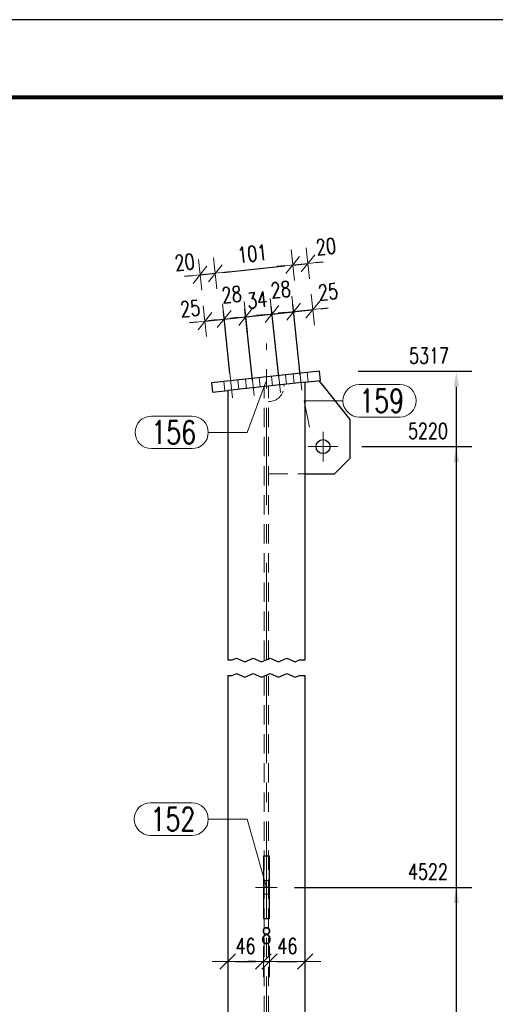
# Model space of a CAD drawing. Header units: millimetres. Extents: x -165 to 441, y 14674 to 15169.
# Tile 19 of 21: x 240 to 301, y 14967 to 15094. Entities that reach past the tile are written whole.
import ezdxf

# ---------------------------------------------------------------- set-up
doc = ezdxf.new("R2010")
doc.units = ezdxf.units.MM
doc.header["$LTSCALE"] = 10
doc.linetypes.add('HIDDEN', pattern=[0.375, 0.25, -0.125])
doc.linetypes.add('MITTE', pattern=[2, 1.25, -0.25, 0.25, -0.25])
doc.layers.get('Defpoints').update_dxf_attribs({"color": 1})
doc.layers.add('_FORMATKA', color=8, linetype='Continuous', plot=False)
for name, color, linetype, lineweight in [('_RAMKA', 7, 'Continuous', 35), ('PS_DIM', 4, 'Continuous', 13), ('PS_Hidden', 2, 'HIDDEN', 9), ('PS_Mid', 5, 'MITTE', 15), ('PS_Pos', 1, 'Continuous', 15), ('PS_Shape', 161, 'Continuous', 30), ('PS_SOLID', 7, 'Continuous', 30)]:
    doc.layers.add(name, color=color, linetype=linetype, lineweight=lineweight)
doc.styles.add('simplex', font='simplex.shx', dxfattribs={"width": 0.75})
doc.dimstyles.new('1_10_GŁ_DS1-LS10', dxfattribs={"dimtxt": 2, "dimasz": 2, "dimexe": 2, "dimexo": 5, "dimgap": 1, "dimtad": 1, "dimjust": 4, "dimdec": 0, "dimlfac": 10, "dimtxsty": 'simplex', "dimblk1": 'NONE', "dimsah": 1, "dimcen": 2, "dimclrd": 256, "dimclre": 256, "dimclrt": 3, "dimadec": 1, "dimazin": 0, "dimtfac": 1, "dimtdec": 0, "dimtmove": 2, "dimatfit": 3, "dimfxl": 1, "dimarcsym": 0})
doc.dimstyles.new('1_10_PRZ', dxfattribs={"dimtxt": 2, "dimasz": 1, "dimexe": 2, "dimexo": 5, "dimgap": 1, "dimtad": 1, "dimdec": 0, "dimlfac": 10, "dimtxsty": 'simplex', "dimblk": 'dimznak', "dimcen": 2, "dimse1": 1, "dimse2": 1, "dimclrt": 3, "dimadec": 1, "dimazin": 0, "dimtfac": 1, "dimtdec": 0, "dimtix": 1, "dimtmove": 2, "dimatfit": 3, "dimldrblk": 'dim-grot', "dimfxl": 1, "dimarcsym": 0})
doc.dimstyles.new('1_10_SC', dxfattribs={"dimtxt": 2, "dimasz": 1, "dimexe": 1, "dimexo": 1, "dimgap": 1, "dimtad": 1, "dimdec": 0, "dimlfac": 10, "dimtxsty": 'simplex', "dimblk": 'dimznak', "dimcen": 2, "dimclrd": 256, "dimclre": 256, "dimclrt": 3, "dimadec": 1, "dimazin": 0, "dimtfac": 1, "dimtdec": 0, "dimtix": 1, "dimtmove": 2, "dimatfit": 3, "dimldrblk": 'dim-grot', "dimfxl": 1, "dimarcsym": 0})

# ---------------------------------------------------------------- blocks, each defined once
blk = doc.blocks.new('*D114')
at = {"layer": 'Defpoints', "color": 0, "transparency": 16777216}
for p in [(270.24, 14981.89), (296.14, 14981.89), (276.64, 14778.09)]:
    blk.add_point(p, dxfattribs=at)
at = {"layer": 'PS_DIM', "lineweight": -2, "transparency": 16777216}
for p, q in [((275.24, 14981.89), (298.14, 14981.89)), ((296.14, 14778.09), (296.14, 14979.89)), ((281.64, 14778.09), (298.14, 14778.09))]:
    blk.add_line(p, q, dxfattribs=at)
at = {"layer": 'PS_DIM', "transparency": 16777216}
blk.add_solid([(295.81, 14979.89), (296.47, 14979.89), (296.14, 14981.89)], dxfattribs=at)
at = {"layer": 'PS_DIM', "color": 3, "transparency": 16777216, "insert": (292.48, 14983.91), "char_height": 2, "attachment_point": 5, "rotation": 0.0573, "style": 'simplex'}
blk.add_mtext('4522', dxfattribs=at)
blk = doc.blocks.new('_None')
blk = doc.blocks.new('*D115')
at = {"layer": 'Defpoints', "color": 0, "transparency": 16777216}
for p in [(278.94, 15038.72), (296.14, 15038.72), (276.64, 14778.09)]:
    blk.add_point(p, dxfattribs=at)
at = {"layer": 'PS_DIM', "lineweight": -2, "transparency": 16777216}
for p, q in [((283.94, 15038.72), (298.14, 15038.72)), ((296.14, 14778.09), (296.14, 15036.72)), ((281.64, 14778.09), (298.14, 14778.09))]:
    blk.add_line(p, q, dxfattribs=at)
at = {"layer": 'PS_DIM', "transparency": 16777216}
blk.add_solid([(295.81, 15036.72), (296.47, 15036.72), (296.14, 15038.72)], dxfattribs=at)
at = {"layer": 'PS_DIM', "color": 3, "transparency": 16777216, "insert": (292.48, 15040.74), "char_height": 2, "attachment_point": 5, "rotation": 0.0573, "style": 'simplex'}
blk.add_mtext('5220', dxfattribs=at)
blk = doc.blocks.new('*D116')
at = {"layer": 'Defpoints', "color": 0, "transparency": 16777216}
for p in [(278.47, 15048.43), (296.14, 15048.43), (276.64, 14778.09)]:
    blk.add_point(p, dxfattribs=at)
at = {"layer": 'PS_DIM', "lineweight": -2, "transparency": 16777216}
for p, q in [((283.47, 15048.43), (298.14, 15048.43)), ((296.14, 14778.09), (296.14, 15046.43)), ((281.64, 14778.09), (298.14, 14778.09))]:
    blk.add_line(p, q, dxfattribs=at)
at = {"layer": 'PS_DIM', "transparency": 16777216}
blk.add_solid([(295.81, 15046.43), (296.47, 15046.43), (296.14, 15048.43)], dxfattribs=at)
at = {"layer": 'PS_DIM', "color": 3, "transparency": 16777216, "insert": (292.62, 15050.45), "char_height": 2, "attachment_point": 5, "rotation": 0.0573, "style": 'simplex'}
blk.add_mtext('5317', dxfattribs=at)
blk = doc.blocks.new('dimznak')
at = {"color": 0}
for points in [[(0, 2), (0, -2)], [(-2, 0), (2, 0)]]:
    blk.add_lwpolyline(points, dxfattribs=at)
at = {"color": 2}
blk.add_lwpolyline([(1, 1), (-1, -1)], dxfattribs=at)
blk = doc.blocks.new('*D120')
at = {"layer": 'Defpoints', "color": 0, "transparency": 16777216}
for p in [(271.24, 14977.89), (266.64, 14974.68), (271.24, 14972.32)]:
    blk.add_point(p, dxfattribs=at)
at = {"layer": 'PS_DIM', "color": 0, "lineweight": -2, "transparency": 16777216}
blk.add_line((267.64, 14972.32), (270.24, 14972.32), dxfattribs=at)
at = {"layer": 'PS_DIM', "color": 0, "lineweight": -2, "transparency": 16777216, "rotation": 180}
blk.add_blockref('dimznak', (266.64, 14972.32), dxfattribs=at)
at = {"layer": 'PS_DIM', "color": 0, "lineweight": -2, "transparency": 16777216}
blk.add_blockref('dimznak', (271.24, 14972.32), dxfattribs=at)
at = {"layer": 'PS_DIM', "color": 3, "transparency": 16777216, "insert": (268.94, 14974.32), "char_height": 2, "attachment_point": 5, "style": 'simplex'}
blk.add_mtext('46', dxfattribs=at)
blk = doc.blocks.new('dim-grot')
blk.add_hatch(color=256).paths.add_polyline_path([(0, 0), (-2, 0.5), (-2, -0.5)])
blk.add_lwpolyline([(0, 0), (-2, 0.5), (-2, -0.5), (0, 0)])
blk = doc.blocks.new('*D121')
at = {"layer": 'Defpoints', "color": 0, "transparency": 16777216}
for p in [(271.24, 14977.89), (272.04, 14977.89), (272.04, 14972.32)]:
    blk.add_point(p, dxfattribs=at)
at = {"layer": 'PS_DIM', "color": 0, "lineweight": -2, "transparency": 16777216}
for p, q in [((270.24, 14972.32), (269.24, 14972.32)), ((271.24, 14972.32), (272.04, 14972.32)), ((273.04, 14972.32), (274.04, 14972.32))]:
    blk.add_line(p, q, dxfattribs=at)
blk.add_blockref('dimznak', (271.24, 14972.32), dxfattribs=at)
at = {"layer": 'PS_DIM', "color": 0, "lineweight": -2, "transparency": 16777216, "rotation": 180}
blk.add_blockref('dimznak', (272.04, 14972.32), dxfattribs=at)
at = {"layer": 'PS_DIM', "color": 3, "transparency": 16777216, "insert": (271.64, 14975.65), "char_height": 2, "attachment_point": 5, "style": 'simplex'}
blk.add_mtext('8', dxfattribs=at)
blk = doc.blocks.new('*D122')
at = {"layer": 'Defpoints', "color": 0, "transparency": 16777216}
for p in [(272.04, 14977.89), (276.64, 14976.05), (276.64, 14972.32)]:
    blk.add_point(p, dxfattribs=at)
at = {"layer": 'PS_DIM', "color": 0, "lineweight": -2, "transparency": 16777216}
blk.add_line((273.04, 14972.32), (275.64, 14972.32), dxfattribs=at)
at = {"layer": 'PS_DIM', "color": 0, "lineweight": -2, "transparency": 16777216, "rotation": 180}
blk.add_blockref('dimznak', (272.04, 14972.32), dxfattribs=at)
at = {"layer": 'PS_DIM', "color": 0, "lineweight": -2, "transparency": 16777216}
blk.add_blockref('dimznak', (276.64, 14972.32), dxfattribs=at)
at = {"layer": 'PS_DIM', "color": 3, "transparency": 16777216, "insert": (274.34, 14974.32), "char_height": 2, "attachment_point": 5, "style": 'simplex'}
blk.add_mtext('46', dxfattribs=at)
blk = doc.blocks.new('*D133')
at = {"layer": 'Defpoints', "color": 0, "transparency": 16777216}
for p in [(266.19, 15055.16), (264.55, 15046.94), (267.04, 15047.21)]:
    blk.add_point(p, dxfattribs=at)
at = {"layer": 'PS_DIM', "color": 0, "lineweight": -2, "transparency": 16777216}
for p, q in [((262.71, 15054.79), (261.71, 15054.69)), ((263.7, 15054.9), (266.19, 15055.16)), ((267.18, 15055.27), (268.18, 15055.38))]:
    blk.add_line(p, q, dxfattribs=at)
for p, rotation in [((263.7, 15054.9), 6.092002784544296), ((266.19, 15055.16), 186.0920027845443)]:
    blk.add_blockref('dimznak', p, dxfattribs=dict(at, rotation=rotation))
at = {"layer": 'PS_DIM', "color": 3, "transparency": 16777216, "insert": (261.8, 15056.53), "char_height": 2, "attachment_point": 5, "rotation": 6.092, "style": 'simplex'}
blk.add_mtext('25', dxfattribs=at)
blk = doc.blocks.new('*D134')
at = {"layer": 'Defpoints', "color": 0, "transparency": 16777216}
for p in [(268.97, 15055.46), (267.04, 15047.21), (269.95, 15046.31)]:
    blk.add_point(p, dxfattribs=at)
at = {"layer": 'PS_DIM', "lineweight": -2, "transparency": 16777216}
for p, q in [((266.93, 15048.2), (266.08, 15056.16)), ((269.84, 15047.31), (268.87, 15056.46)), ((269.97, 15055.57), (270.96, 15055.67)), ((265.19, 15055.06), (264.2, 15054.95)), ((266.19, 15055.16), (268.97, 15055.46))]:
    blk.add_line(p, q, dxfattribs=at)
for p, rotation in [((266.19, 15055.16), 6.092002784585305), ((268.97, 15055.46), 186.0920027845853)]:
    blk.add_blockref('dimznak', p, dxfattribs=dict(at, rotation=rotation))
at = {"layer": 'PS_DIM', "color": 3, "transparency": 16777216, "insert": (267.15, 15058.34), "char_height": 2, "attachment_point": 5, "rotation": 6.092, "style": 'simplex'}
blk.add_mtext('28', dxfattribs=at)
blk = doc.blocks.new('*D135')
at = {"layer": 'Defpoints', "color": 0, "transparency": 16777216}
for p in [(272.35, 15055.82), (273.33, 15046.67), (269.95, 15046.31)]:
    blk.add_point(p, dxfattribs=at)
at = {"layer": 'PS_DIM', "lineweight": -2, "transparency": 16777216}
for p, q in [((269.84, 15047.31), (268.87, 15056.46)), ((268.97, 15055.46), (272.35, 15055.82)), ((273.22, 15047.67), (272.25, 15056.82)), ((273.35, 15055.93), (274.34, 15056.04)), ((267.98, 15055.36), (266.98, 15055.25))]:
    blk.add_line(p, q, dxfattribs=at)
for p, rotation in [((268.97, 15055.46), 6.092002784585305), ((272.35, 15055.82), 186.0920027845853)]:
    blk.add_blockref('dimznak', p, dxfattribs=dict(at, rotation=rotation))
at = {"layer": 'PS_DIM', "color": 3, "transparency": 16777216, "insert": (270.45, 15057.63), "char_height": 2, "attachment_point": 5, "rotation": 6.092, "style": 'simplex'}
blk.add_mtext('34', dxfattribs=at)
blk = doc.blocks.new('*D136')
at = {"layer": 'Defpoints', "color": 0, "transparency": 16777216}
for p in [(275.14, 15056.12), (273.33, 15046.67), (276.11, 15046.97)]:
    blk.add_point(p, dxfattribs=at)
at = {"layer": 'PS_DIM', "lineweight": -2, "transparency": 16777216}
for p, q in [((276.01, 15047.97), (275.03, 15057.11)), ((271.36, 15055.72), (270.36, 15055.61)), ((273.22, 15047.67), (272.25, 15056.82)), ((272.35, 15055.82), (275.14, 15056.12)), ((276.13, 15056.23), (277.13, 15056.33))]:
    blk.add_line(p, q, dxfattribs=at)
for p, rotation in [((275.14, 15056.12), 186.0920027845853), ((272.35, 15055.82), 6.092002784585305)]:
    blk.add_blockref('dimznak', p, dxfattribs=dict(at, rotation=rotation))
at = {"layer": 'PS_DIM', "color": 3, "transparency": 16777216, "insert": (273.48, 15058.96), "char_height": 2, "attachment_point": 5, "rotation": 6.092, "style": 'simplex'}
blk.add_mtext('28', dxfattribs=at)
blk = doc.blocks.new('*D137')
at = {"layer": 'Defpoints', "color": 0, "transparency": 16777216}
for p in [(277.62, 15056.39), (276.11, 15046.97), (278.6, 15047.24)]:
    blk.add_point(p, dxfattribs=at)
at = {"layer": 'PS_DIM', "color": 0, "lineweight": -2, "transparency": 16777216}
for p, q in [((274.14, 15056.01), (273.15, 15055.91)), ((275.14, 15056.12), (277.62, 15056.39)), ((278.62, 15056.49), (279.61, 15056.6))]:
    blk.add_line(p, q, dxfattribs=at)
for p, rotation in [((275.14, 15056.12), 6.092002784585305), ((277.62, 15056.39), 186.0920027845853)]:
    blk.add_blockref('dimznak', p, dxfattribs=dict(at, rotation=rotation))
at = {"layer": 'PS_DIM', "color": 3, "transparency": 16777216, "insert": (279.59, 15058.68), "char_height": 2, "attachment_point": 5, "rotation": 6.092, "style": 'simplex'}
blk.add_mtext('25', dxfattribs=at)
blk = doc.blocks.new('*D138')
at = {"layer": 'Defpoints', "color": 0, "transparency": 16777216}
for p in [(265.03, 15061.07), (264.68, 15045.75), (266.64, 15045.96)]:
    blk.add_point(p, dxfattribs=at)
at = {"layer": 'PS_DIM', "color": 0, "lineweight": -2, "transparency": 16777216}
for p, q in [((262.07, 15060.76), (261.08, 15060.65)), ((263.07, 15060.87), (265.03, 15061.07)), ((266.02, 15061.18), (267.01, 15061.29))]:
    blk.add_line(p, q, dxfattribs=at)
for p, rotation in [((265.03, 15061.07), 186.0920027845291), ((263.07, 15060.87), 6.092002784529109)]:
    blk.add_blockref('dimznak', p, dxfattribs=dict(at, rotation=rotation))
at = {"layer": 'PS_DIM', "color": 3, "transparency": 16777216, "insert": (261.08, 15062.49), "char_height": 2, "attachment_point": 5, "rotation": 6.092, "style": 'simplex'}
blk.add_mtext('20', dxfattribs=at)
blk = doc.blocks.new('*D139')
at = {"layer": 'Defpoints', "color": 0, "transparency": 16777216}
for p in [(275.03, 15062.14), (276.64, 15047.03), (266.64, 15045.96)]:
    blk.add_point(p, dxfattribs=at)
at = {"layer": 'PS_DIM', "color": 0, "lineweight": -2, "transparency": 16777216}
blk.add_line((266.02, 15061.18), (274.03, 15062.04), dxfattribs=at)
for p, rotation in [((265.03, 15061.07), 186.092002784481), ((275.03, 15062.14), 6.092002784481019)]:
    blk.add_blockref('dimznak', p, dxfattribs=dict(at, rotation=rotation))
at = {"layer": 'PS_DIM', "color": 3, "transparency": 16777216, "insert": (269.81, 15063.6), "char_height": 2, "attachment_point": 5, "rotation": 6.092, "style": 'simplex'}
blk.add_mtext('101', dxfattribs=at)
blk = doc.blocks.new('*D140')
at = {"layer": 'Defpoints', "color": 0, "transparency": 16777216}
for p in [(276.99, 15062.35), (278.47, 15048.43), (276.64, 15047.03)]:
    blk.add_point(p, dxfattribs=at)
at = {"layer": 'PS_DIM', "color": 0, "lineweight": -2, "transparency": 16777216}
for p, q in [((274.03, 15062.04), (273.04, 15061.93)), ((275.03, 15062.14), (276.99, 15062.35)), ((277.98, 15062.46), (278.97, 15062.56))]:
    blk.add_line(p, q, dxfattribs=at)
for p, rotation in [((276.99, 15062.35), 186.092002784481), ((275.03, 15062.14), 6.092002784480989)]:
    blk.add_blockref('dimznak', p, dxfattribs=dict(at, rotation=rotation))
at = {"layer": 'PS_DIM', "color": 3, "transparency": 16777216, "insert": (279.32, 15064.52), "char_height": 2, "attachment_point": 5, "rotation": 6.092, "style": 'simplex'}
blk.add_mtext('20', dxfattribs=at)
blk = doc.blocks.new('*U150')
at = {"layer": '_FORMATKA', "lineweight": -3}
blk.add_lwpolyline([(-594, 0), (0, 0), (0, 420), (-594, 420)], close=True, dxfattribs=at)
at = {"layer": '_RAMKA', "lineweight": -3, "const_width": 0.5}
blk.add_lwpolyline([(-564, 10), (-10, 10), (-10, 410), (-564, 410)], close=True, dxfattribs=at)
blk = doc.blocks.new('*X285')
at = {"color": 1}
for p, q in [((266.64, 15011.22), (267.23, 15011.22)), ((267.23, 15011.22), (267.77, 15011.45)), ((267.77, 15011.45), (268.85, 15010.99)), ((268.85, 15010.99), (269.94, 15011.45)), ((269.94, 15011.45), (271.02, 15010.99)), ((271.02, 15010.99), (272.1, 15011.45)), ((272.1, 15011.45), (273.19, 15010.99)), ((273.19, 15010.99), (274.27, 15011.45)), ((274.27, 15011.45), (275.35, 15010.99)), ((275.35, 15010.99), (275.9, 15011.22)), ((275.9, 15011.22), (276.64, 15011.22)), ((266.64, 15009.22), (267.23, 15009.22)), ((267.23, 15009.22), (267.77, 15009.45)), ((267.77, 15009.45), (268.85, 15008.99)), ((268.85, 15008.99), (269.94, 15009.45)), ((269.94, 15009.45), (271.02, 15008.99)), ((271.02, 15008.99), (272.1, 15009.45)), ((272.1, 15009.45), (273.19, 15008.99)), ((273.19, 15008.99), (274.27, 15009.45)), ((274.27, 15009.45), (275.35, 15008.99)), ((275.35, 15008.99), (275.9, 15009.22)), ((275.9, 15009.22), (276.64, 15009.22))]:
    blk.add_line(p, q, dxfattribs=at)
at = {"layer": 'PS_Hidden', "color": 2, "linetype": 'HIDDEN'}
for p, q in [((274.22, 15046.77), (274.1, 15047.96)), ((275.09, 15048.07), (275.22, 15046.88)), ((277.01, 15047.07), (276.88, 15048.26)), ((266.14, 15047.11), (266.27, 15045.92)), ((268.06, 15046.11), (267.93, 15047.31)), ((268.93, 15047.41), (269.05, 15046.22)), ((270.84, 15046.41), (270.72, 15047.6)), ((272.31, 15047.77), (272.43, 15046.58)), ((273.9, 15046.74), (273.92, 15046.52)), ((266.64, 15045.96), (266.64, 15011.22)), ((271.36, 15011.22), (271.36, 15046.46)), ((271.92, 15011.22), (271.92, 15046.52)), ((271.92, 15035.22), (276.64, 15035.22)), ((266.64, 15009.22), (266.64, 14897.89)), ((271.36, 14897.89), (271.36, 15009.22)), ((271.92, 14897.89), (271.92, 15009.22)), ((272.04, 14982.79), (271.24, 14982.79)), ((271.24, 14980.99), (272.04, 14980.99))]:
    blk.add_line(p, q, dxfattribs=at)
at = {"layer": 'PS_Hidden'}
blk.add_arc((271.92, 15046.52), 2, 270, 0, dxfattribs=at)
at = {"layer": 'PS_Mid', "color": 5, "linetype": 'MITTE'}
for p, q in [((271.64, 15011.22), (271.64, 15052.03)), ((266.93, 15048.2), (267.27, 15045.02)), ((266.93, 15048.2), (267.27, 15045.02)), ((269.71, 15048.5), (270.05, 15045.32)), ((269.71, 15048.5), (270.05, 15045.32)), ((273.1, 15048.86), (273.44, 15045.68)), ((273.1, 15048.86), (273.44, 15045.68)), ((275.88, 15049.16), (276.22, 15045.98)), ((275.88, 15049.16), (276.22, 15045.98)), ((278.94, 15040.62), (278.94, 15036.82)), ((280.84, 15038.72), (277.04, 15038.72)), ((271.64, 14897.89), (271.64, 15009.22)), ((270.24, 14981.89), (273.04, 14981.89))]:
    blk.add_line(p, q, dxfattribs=at)
at = {"layer": 'PS_SOLID', "color": 7, "linetype": 'Continuous'}
for p, q in [((278.47, 15048.43), (264.55, 15046.94)), ((278.6, 15047.24), (278.47, 15048.43)), ((264.55, 15046.94), (264.68, 15045.75)), ((276.64, 15047.03), (266.64, 15045.96)), ((276.64, 15047.03), (278.6, 15047.24)), ((276.64, 15011.22), (276.64, 15047.03)), ((278.94, 15046.6), (278.44, 15047.22)), ((264.68, 15045.75), (266.64, 15045.96)), ((266.64, 15045.96), (266.64, 15011.22)), ((282.44, 15042.22), (278.94, 15046.6)), ((282.44, 15037.22), (282.44, 15042.22)), ((280.44, 15035.22), (282.44, 15037.22)), ((276.64, 15035.22), (280.44, 15035.22)), ((266.64, 15009.22), (266.64, 14897.89)), ((276.64, 14897.89), (276.64, 15009.22)), ((272.04, 14985.89), (271.24, 14985.89)), ((271.24, 14985.89), (271.24, 14985.89)), ((271.24, 14985.89), (271.24, 14985.89)), ((271.24, 14985.89), (271.24, 14985.88)), ((271.24, 14985.88), (271.24, 14985.88)), ((271.24, 14985.88), (271.24, 14985.86)), ((271.24, 14985.86), (271.24, 14985.85)), ((271.24, 14985.85), (271.24, 14985.84)), ((271.24, 14985.84), (271.24, 14985.82)), ((271.24, 14985.82), (271.24, 14985.8)), ((271.24, 14985.8), (271.24, 14985.77)), ((271.24, 14985.77), (271.24, 14985.77)), ((271.24, 14985.77), (271.24, 14985.75)), ((271.24, 14985.75), (271.24, 14985.72)), ((272.04, 14985.88), (272.04, 14985.89)), ((272.04, 14985.89), (272.04, 14985.89)), ((272.04, 14985.89), (272.04, 14985.89)), ((272.04, 14985.86), (272.04, 14985.88)), ((272.04, 14985.88), (272.04, 14985.88)), ((272.04, 14985.85), (272.04, 14985.86)), ((272.04, 14985.84), (272.04, 14985.85)), ((272.04, 14985.82), (272.04, 14985.84)), ((272.04, 14985.8), (272.04, 14985.82)), ((272.04, 14985.77), (272.04, 14985.8)), ((272.04, 14985.75), (272.04, 14985.77)), ((272.04, 14985.72), (272.04, 14985.75)), ((271.24, 14985.72), (271.24, 14985.69)), ((271.24, 14985.69), (271.24, 14985.66)), ((271.24, 14985.66), (271.24, 14985.63)), ((271.24, 14985.63), (271.24, 14985.59)), ((271.24, 14985.59), (271.24, 14985.55)), ((271.24, 14985.55), (271.24, 14985.51)), ((271.24, 14985.51), (271.24, 14985.47)), ((271.24, 14985.47), (271.24, 14985.42)), ((271.24, 14985.42), (271.24, 14985.37)), ((271.24, 14985.37), (271.24, 14985.33)), ((271.24, 14985.33), (271.24, 14985.27)), ((271.24, 14985.27), (271.24, 14985.22)), ((271.24, 14985.22), (271.24, 14985.16)), ((271.24, 14985.16), (271.24, 14985.11)), ((271.24, 14985.11), (271.24, 14985.05)), ((271.24, 14985.05), (271.24, 14984.99)), ((271.24, 14984.99), (271.24, 14984.92)), ((271.24, 14984.92), (271.24, 14984.86)), ((271.24, 14984.86), (271.24, 14984.79)), ((271.24, 14984.79), (271.24, 14984.72)), ((271.24, 14984.72), (271.24, 14984.65)), ((271.24, 14984.65), (271.24, 14984.58)), ((271.24, 14984.58), (271.24, 14984.51)), ((271.24, 14984.51), (271.24, 14984.43)), ((272.04, 14985.69), (272.04, 14985.72)), ((272.04, 14985.66), (272.04, 14985.69)), ((272.04, 14985.63), (272.04, 14985.66)), ((272.04, 14985.59), (272.04, 14985.63)), ((272.04, 14985.55), (272.04, 14985.59)), ((272.04, 14985.51), (272.04, 14985.55)), ((272.04, 14985.47), (272.04, 14985.51)), ((272.04, 14985.42), (272.04, 14985.47)), ((272.04, 14985.37), (272.04, 14985.42)), ((272.04, 14985.33), (272.04, 14985.37)), ((272.04, 14985.27), (272.04, 14985.33)), ((272.04, 14985.22), (272.04, 14985.27)), ((272.04, 14985.16), (272.04, 14985.22)), ((272.04, 14985.11), (272.04, 14985.16)), ((272.04, 14985.05), (272.04, 14985.11)), ((272.04, 14984.99), (272.04, 14985.05)), ((272.04, 14984.92), (272.04, 14984.99)), ((272.04, 14984.86), (272.04, 14984.92)), ((272.04, 14984.79), (272.04, 14984.86)), ((272.04, 14984.72), (272.04, 14984.79)), ((272.04, 14984.65), (272.04, 14984.72)), ((272.04, 14984.58), (272.04, 14984.65)), ((272.04, 14984.51), (272.04, 14984.58)), ((272.04, 14984.43), (272.04, 14984.51)), ((271.24, 14984.43), (271.24, 14984.36)), ((271.24, 14984.36), (271.24, 14984.28)), ((271.24, 14984.28), (271.24, 14984.2)), ((271.24, 14984.2), (271.24, 14984.12)), ((271.24, 14984.12), (271.24, 14984.03)), ((271.24, 14984.03), (271.24, 14983.95)), ((271.24, 14983.95), (271.24, 14983.87)), ((271.24, 14983.87), (271.24, 14983.78)), ((271.24, 14983.78), (271.24, 14983.69)), ((271.24, 14983.69), (271.24, 14983.6)), ((271.24, 14983.6), (271.24, 14983.52)), ((271.24, 14983.52), (271.24, 14983.43)), ((271.24, 14983.43), (271.24, 14983.33)), ((271.24, 14983.33), (271.24, 14983.24)), ((271.24, 14983.24), (271.24, 14983.15)), ((272.04, 14984.36), (272.04, 14984.43)), ((272.04, 14984.28), (272.04, 14984.36)), ((272.04, 14984.2), (272.04, 14984.28)), ((272.04, 14984.12), (272.04, 14984.2)), ((272.04, 14984.03), (272.04, 14984.12)), ((272.04, 14983.95), (272.04, 14984.03)), ((272.04, 14983.87), (272.04, 14983.95)), ((272.04, 14983.78), (272.04, 14983.87)), ((272.04, 14983.69), (272.04, 14983.78)), ((272.04, 14983.6), (272.04, 14983.69)), ((272.04, 14983.52), (272.04, 14983.6)), ((272.04, 14983.43), (272.04, 14983.52)), ((272.04, 14983.33), (272.04, 14983.43)), ((272.04, 14983.24), (272.04, 14983.33)), ((272.04, 14983.15), (272.04, 14983.24)), ((271.24, 14983.15), (271.24, 14983.06)), ((271.24, 14983.06), (271.24, 14982.96)), ((271.24, 14982.96), (271.24, 14982.87)), ((271.24, 14982.87), (271.24, 14982.77)), ((271.24, 14982.77), (271.24, 14982.67)), ((271.24, 14982.67), (271.24, 14982.58)), ((271.24, 14982.58), (271.24, 14982.48)), ((271.24, 14982.48), (271.24, 14982.38)), ((271.24, 14982.38), (271.24, 14982.29)), ((271.24, 14982.29), (271.24, 14982.19)), ((271.24, 14982.19), (271.24, 14982.09)), ((271.24, 14982.09), (271.24, 14981.99)), ((271.24, 14981.99), (271.24, 14981.89)), ((272.04, 14983.06), (272.04, 14983.15)), ((272.04, 14982.96), (272.04, 14983.06)), ((272.04, 14982.87), (272.04, 14982.96)), ((272.04, 14982.77), (272.04, 14982.87)), ((272.04, 14982.67), (272.04, 14982.77)), ((272.04, 14982.58), (272.04, 14982.67)), ((272.04, 14982.48), (272.04, 14982.58)), ((272.04, 14982.38), (272.04, 14982.48)), ((272.04, 14982.29), (272.04, 14982.38)), ((272.04, 14982.19), (272.04, 14982.29)), ((272.04, 14982.09), (272.04, 14982.19)), ((272.04, 14981.99), (272.04, 14982.09)), ((272.04, 14981.89), (272.04, 14981.99)), ((271.24, 14981.89), (271.24, 14981.8)), ((272.04, 14981.89), (271.24, 14981.89)), ((271.24, 14981.8), (271.24, 14981.7)), ((271.24, 14981.7), (271.24, 14981.6)), ((271.24, 14981.6), (271.24, 14981.5)), ((271.24, 14981.5), (271.24, 14981.4)), ((271.24, 14981.4), (271.24, 14981.31)), ((271.24, 14981.31), (271.24, 14981.21)), ((271.24, 14981.21), (271.24, 14981.11)), ((271.24, 14981.11), (271.24, 14981.02)), ((271.24, 14981.02), (271.24, 14980.92)), ((271.24, 14980.92), (271.24, 14980.83)), ((271.24, 14980.83), (271.24, 14980.73)), ((271.24, 14980.73), (271.24, 14980.64)), ((272.04, 14981.8), (272.04, 14981.89)), ((272.04, 14981.7), (272.04, 14981.8)), ((272.04, 14981.6), (272.04, 14981.7)), ((272.04, 14981.5), (272.04, 14981.6)), ((272.04, 14981.4), (272.04, 14981.5)), ((272.04, 14981.31), (272.04, 14981.4)), ((272.04, 14981.21), (272.04, 14981.31)), ((272.04, 14981.11), (272.04, 14981.21)), ((272.04, 14981.02), (272.04, 14981.11)), ((272.04, 14980.92), (272.04, 14981.02)), ((272.04, 14980.83), (272.04, 14980.92)), ((272.04, 14980.73), (272.04, 14980.83)), ((272.04, 14980.64), (272.04, 14980.73)), ((271.24, 14980.64), (271.24, 14980.55)), ((271.24, 14980.55), (271.24, 14980.45)), ((271.24, 14980.45), (271.24, 14980.36)), ((271.24, 14980.36), (271.24, 14980.27)), ((271.24, 14980.27), (271.24, 14980.18)), ((271.24, 14980.18), (271.24, 14980.1)), ((271.24, 14980.1), (271.24, 14980.01)), ((271.24, 14980.01), (271.24, 14979.92)), ((271.24, 14979.92), (271.24, 14979.84)), ((271.24, 14979.84), (271.24, 14979.75)), ((271.24, 14979.75), (271.24, 14979.67)), ((271.24, 14979.67), (271.24, 14979.59)), ((271.24, 14979.59), (271.24, 14979.51)), ((271.24, 14979.51), (271.24, 14979.43)), ((271.24, 14979.43), (271.24, 14979.36)), ((272.04, 14980.55), (272.04, 14980.64)), ((272.04, 14980.45), (272.04, 14980.55)), ((272.04, 14980.36), (272.04, 14980.45)), ((272.04, 14980.27), (272.04, 14980.36)), ((272.04, 14980.18), (272.04, 14980.27)), ((272.04, 14980.1), (272.04, 14980.18)), ((272.04, 14980.01), (272.04, 14980.1)), ((272.04, 14979.92), (272.04, 14980.01)), ((272.04, 14979.84), (272.04, 14979.92)), ((272.04, 14979.75), (272.04, 14979.84)), ((272.04, 14979.67), (272.04, 14979.75)), ((272.04, 14979.59), (272.04, 14979.67)), ((272.04, 14979.51), (272.04, 14979.59)), ((272.04, 14979.43), (272.04, 14979.51)), ((272.04, 14979.36), (272.04, 14979.43)), ((271.24, 14979.36), (271.24, 14979.28)), ((271.24, 14979.28), (271.24, 14979.21)), ((271.24, 14979.21), (271.24, 14979.14)), ((271.24, 14979.14), (271.24, 14979.07)), ((271.24, 14979.07), (271.24, 14979)), ((271.24, 14979), (271.24, 14978.93)), ((271.24, 14978.93), (271.24, 14978.87)), ((271.24, 14978.87), (271.24, 14978.8)), ((271.24, 14978.8), (271.24, 14978.74)), ((271.24, 14978.74), (271.24, 14978.68)), ((271.24, 14978.68), (271.24, 14978.62)), ((271.24, 14978.62), (271.24, 14978.57)), ((271.24, 14978.57), (271.24, 14978.51)), ((271.24, 14978.51), (271.24, 14978.46)), ((271.24, 14978.46), (271.24, 14978.41)), ((271.24, 14978.41), (271.24, 14978.37)), ((271.24, 14978.37), (271.24, 14978.32)), ((271.24, 14978.32), (271.24, 14978.28)), ((271.24, 14978.28), (271.24, 14978.24)), ((271.24, 14978.24), (271.24, 14978.2)), ((271.24, 14978.2), (271.24, 14978.16)), ((271.24, 14978.16), (271.24, 14978.13)), ((271.24, 14978.13), (271.24, 14978.1)), ((272.04, 14979.28), (272.04, 14979.36)), ((272.04, 14979.21), (272.04, 14979.28)), ((272.04, 14979.14), (272.04, 14979.21)), ((272.04, 14979.07), (272.04, 14979.14)), ((272.04, 14979), (272.04, 14979.07)), ((272.04, 14978.93), (272.04, 14979)), ((272.04, 14978.87), (272.04, 14978.93)), ((272.04, 14978.8), (272.04, 14978.87)), ((272.04, 14978.74), (272.04, 14978.8)), ((272.04, 14978.68), (272.04, 14978.74)), ((272.04, 14978.62), (272.04, 14978.68)), ((272.04, 14978.57), (272.04, 14978.62)), ((272.04, 14978.51), (272.04, 14978.57)), ((272.04, 14978.46), (272.04, 14978.51)), ((272.04, 14978.41), (272.04, 14978.46)), ((272.04, 14978.37), (272.04, 14978.41)), ((272.04, 14978.32), (272.04, 14978.37)), ((272.04, 14978.28), (272.04, 14978.32)), ((272.04, 14978.24), (272.04, 14978.28)), ((272.04, 14978.2), (272.04, 14978.24)), ((272.04, 14978.16), (272.04, 14978.2)), ((272.04, 14978.13), (272.04, 14978.16)), ((272.04, 14978.1), (272.04, 14978.13)), ((271.24, 14978.1), (271.24, 14978.07)), ((271.24, 14978.07), (271.24, 14978.04)), ((271.24, 14978.04), (271.24, 14978.01)), ((271.24, 14978.01), (271.24, 14977.99)), ((271.24, 14977.99), (271.24, 14977.97)), ((271.24, 14977.97), (271.24, 14977.95)), ((271.24, 14977.95), (271.24, 14977.94)), ((271.24, 14977.94), (271.24, 14977.92)), ((271.24, 14977.92), (271.24, 14977.91)), ((271.24, 14977.91), (271.24, 14977.91)), ((271.24, 14977.91), (271.24, 14977.9)), ((271.24, 14977.9), (271.24, 14977.9)), ((271.24, 14977.9), (271.24, 14977.89)), ((271.24, 14977.89), (272.04, 14977.89)), ((272.04, 14978.07), (272.04, 14978.1)), ((272.04, 14978.04), (272.04, 14978.07)), ((272.04, 14978.01), (272.04, 14978.04)), ((272.04, 14977.99), (272.04, 14978.01)), ((272.04, 14977.97), (272.04, 14977.99)), ((272.04, 14977.95), (272.04, 14977.97)), ((272.04, 14977.94), (272.04, 14977.95)), ((272.04, 14977.92), (272.04, 14977.94)), ((272.04, 14977.91), (272.04, 14977.92)), ((272.04, 14977.9), (272.04, 14977.91)), ((272.04, 14977.91), (272.04, 14977.91)), ((272.04, 14977.89), (272.04, 14977.9)), ((272.04, 14977.9), (272.04, 14977.9))]:
    blk.add_line(p, q, dxfattribs=at)
at = {"layer": 'PS_SOLID', "color": 7}
blk.add_circle((278.94, 15038.72), 0.9, dxfattribs=at)
blk = doc.blocks.new('*X303')
at = {"color": 1}
for p, q in [((271.58, 15047.09), (269.14, 15040.56)), ((256.79, 15042.66), (262.04, 15042.66)), ((264.14, 15040.56), (269.14, 15040.56)), ((256.79, 15038.46), (262.04, 15038.46))]:
    blk.add_line(p, q, dxfattribs=at)
for centre, start, end in [((256.79, 15040.56), 90, 270), ((262.04, 15040.56), 270, 90)]:
    blk.add_arc(centre, 2.1, start, end, dxfattribs=at)
at = {"color": 2, "style": 'simplex', "width": 0.75}
blk.add_text('156', height=3, dxfattribs=at).set_placement((256.79, 15039.06))
blk = doc.blocks.new('*X304')
at = {"color": 1}
for p, q in [((283.61, 15046.73), (288.86, 15046.73)), ((277.18, 15041.22), (276.51, 15044.63)), ((276.51, 15044.63), (281.51, 15044.63)), ((283.61, 15042.53), (288.86, 15042.53))]:
    blk.add_line(p, q, dxfattribs=at)
for centre, start, end in [((283.61, 15044.63), 90, 270), ((288.86, 15044.63), 270, 90)]:
    blk.add_arc(centre, 2.1, start, end, dxfattribs=at)
at = {"color": 2, "style": 'simplex', "width": 0.75}
blk.add_text('159', height=3, dxfattribs=at).set_placement((283.61, 15043.13))
blk = doc.blocks.new('*X306')
at = {"color": 1}
for p, q in [((256.68, 14992.79), (262.04, 14992.79)), ((264.14, 14990.69), (269.14, 14990.69)), ((271.64, 14981.89), (269.14, 14990.69)), ((256.68, 14988.59), (262.04, 14988.59))]:
    blk.add_line(p, q, dxfattribs=at)
for centre, start, end in [((256.68, 14990.69), 90, 270), ((262.04, 14990.69), 270, 90)]:
    blk.add_arc(centre, 2.1, start, end, dxfattribs=at)
at = {"color": 2, "style": 'simplex', "width": 0.75}
blk.add_text('152', height=3, dxfattribs=at).set_placement((256.68, 14989.19))

msp = doc.modelspace()

# ---------------------------------------------------------------- block references
at = {"layer": 'PS_DIM'}
msp.add_blockref('*U150', (435.28, 14673.77), dxfattribs=at)
at = {"layer": 'PS_Pos'}
for name in ['*X303', '*X304', '*X306']:
    msp.add_blockref(name, (0, 0), dxfattribs=at)
at = {"layer": 'PS_Shape', "color": 66}
msp.add_blockref('*X285', (0, 0), dxfattribs=at)

# ---------------------------------------------------------------- dimensions: what is measured, and where the dimension line sits
at = {"layer": 'PS_DIM'}
for base, p1, p2, angle, dimstyle, picture, middle, dimtype in [((276.99, 15062.35), (276.64, 15047.03), (278.47, 15048.43), 186.092, '1_10_PRZ', '*D140', (279.32, 15064.52), 128), ((265.03, 15061.07), (264.68, 15045.75), (266.64, 15045.96), 6.092, '1_10_PRZ', '*D138', (261.08, 15062.49), 129), ((268.97, 15055.46), (267.04, 15047.21), (269.95, 15046.31), 186.092, '1_10_SC', '*D134', (267.15, 15058.34), 128), ((275.14, 15056.12), (273.33, 15046.67), (276.11, 15046.97), 186.092, '1_10_SC', '*D136', (273.48, 15058.96), 128), ((277.62, 15056.39), (276.11, 15046.97), (278.6, 15047.24), 186.092, '1_10_PRZ', '*D137', (279.59, 15058.68), 128), ((266.19, 15055.16), (264.55, 15046.94), (267.04, 15047.21), 6.092, '1_10_PRZ', '*D133', (261.8, 15056.53), 129)]:
    dim = msp.add_linear_dim(base=base, p1=p1, p2=p2, angle=angle, dimstyle=dimstyle, dxfattribs=at)
    dim.commit()
    dim.dimension.update_dxf_attribs({"geometry": picture, "text_midpoint": middle, "dimtype": dimtype})
for base, p1, p2, dimstyle, picture, middle in [((275.03, 15062.14), (266.64, 15045.96), (276.64, 15047.03), '1_10_PRZ', '*D139', (269.81, 15063.6)), ((272.35, 15055.82), (269.95, 15046.31), (273.33, 15046.67), '1_10_SC', '*D135', (270.45, 15057.63))]:
    dim = msp.add_linear_dim(base=base, p1=p1, p2=p2, angle=186.092, dimstyle=dimstyle, dxfattribs=at)
    dim.commit()
    dim.dimension.update_dxf_attribs({"geometry": picture, "text_midpoint": middle})
for base, p2, text, picture, middle in [((296.14, 15048.43), (278.47, 15048.43), '5317', '*D116', (292.62, 15050.45)), ((296.14, 15038.72), (278.94, 15038.72), '5220', '*D115', (292.48, 15040.74)), ((296.14, 14981.89), (270.24, 14981.89), '4522', '*D114', (292.48, 14983.91))]:
    dim = msp.add_linear_dim(base=base, p1=(276.64, 14778.09), p2=p2, angle=90, text=text, dimstyle='1_10_GŁ_DS1-LS10', dxfattribs=at)
    dim.commit()
    dim.dimension.update_dxf_attribs({"geometry": picture, "text_midpoint": middle, "dimtype": 128, "text_rotation": 0.0573})
for base, p1, p2, picture, middle in [((271.24, 14972.32), (266.64, 14974.68), (271.24, 14977.89), '*D120', (268.94, 14974.32)), ((276.64, 14972.32), (272.04, 14977.89), (276.64, 14976.05), '*D122', (274.34, 14974.32))]:
    dim = msp.add_linear_dim(base=base, p1=p1, p2=p2, dimstyle='1_10_PRZ', dxfattribs=at)
    dim.commit()
    dim.dimension.update_dxf_attribs({"geometry": picture, "text_midpoint": middle})
dim = msp.add_linear_dim(base=(272.04, 14972.32), p1=(271.24, 14977.89), p2=(272.04, 14977.89), dimstyle='1_10_PRZ', dxfattribs=at)
dim.commit()
dim.dimension.update_dxf_attribs({"geometry": '*D121', "text_midpoint": (271.64, 14975.65), "dimtype": 128})

doc.saveas('drawing.dxf')
